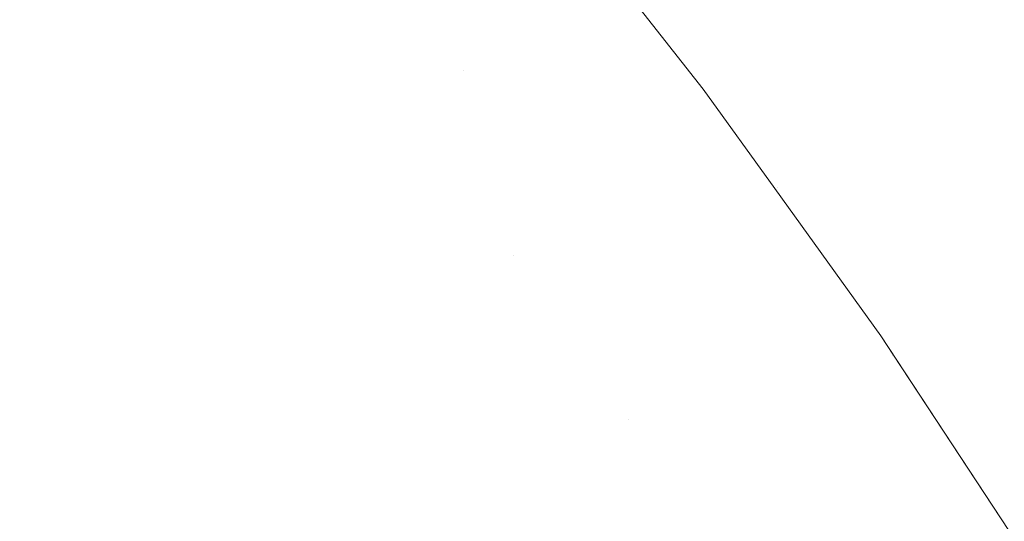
# Model space of a CAD drawing. Header units: centimetres. Extents: x -44.1 to 45.2, y 4.2 to 6.
# Tile 202 of 256: x -14.12507 to -14.1133, y 5.9359 to 5.94189. Entities that reach past the tile are written whole.
import ezdxf

# ---------------------------------------------------------------- set-up
doc = ezdxf.new("R2010")
doc.units = ezdxf.units.CM
doc.header["$LTSCALE"] = 2.54
doc.layers.add('Lucido design-1', color=7, linetype='Continuous')

# ---------------------------------------------------------------- blocks, each defined once
blk = doc.blocks.new('Gruppo-4-1')
at = {"color": 7, "linetype": 'Continuous', "lineweight": 9}
for points, invisible_edges in [([(-14.119272, 5.944076, -2312.82217), (-14.116902, 5.941062, -2312.82217), (-14.116902, 5.941062, -2313.02217), (-14.119138, 5.943906, -2313.02217)], 10), ([(-14.117512, 5.941892, -2312.820464), (-14.116902, 5.941062, -2312.82217), (-14.119272, 5.944076, -2312.82217), (-14.119113, 5.943909, -2312.82045)], 13), ([(-14.119594, 5.943775, -2313.029971), (-14.119429, 5.943823, -2313.028414), (-14.117831, 5.941811, -2313.028414), (-14.117998, 5.941765, -2313.029971)], 15), ([(-14.117702, 5.941846, -2313.026855), (-14.117831, 5.941811, -2313.028414), (-14.119429, 5.943823, -2313.028414), (-14.119301, 5.943861, -2313.026855)], 15), ([(-14.119301, 5.943861, -2313.026855), (-14.119209, 5.943888, -2313.025294), (-14.117609, 5.941872, -2313.025294), (-14.117702, 5.941846, -2313.026855)], 15), ([(-14.117553, 5.941887, -2313.023732), (-14.117609, 5.941872, -2313.025294), (-14.119209, 5.943888, -2313.025294), (-14.119154, 5.943904, -2313.023732)], 15), ([(-14.119154, 5.943904, -2313.023732), (-14.119138, 5.943906, -2313.02217), (-14.116902, 5.941062, -2313.02217), (-14.117553, 5.941887, -2313.023732)], 13), ([(-14.120033, 5.943648, -2313.033075), (-14.119796, 5.943717, -2313.031524), (-14.118202, 5.941709, -2313.031524), (-14.118442, 5.941643, -2313.033075)], 15), ([(-14.117998, 5.941765, -2313.029971), (-14.118202, 5.941709, -2313.031524), (-14.119796, 5.943717, -2313.031524), (-14.119594, 5.943775, -2313.029971)], 15), ([(-14.118442, 5.941643, -2313.033075), (-14.118719, 5.941567, -2313.034621), (-14.120307, 5.943568, -2313.034621), (-14.120033, 5.943648, -2313.033075)], 15), ([(-14.119032, 5.941481, -2313.036163), (-14.119381, 5.941385, -2313.0377), (-14.120962, 5.943377, -2313.0377), (-14.120617, 5.943478, -2313.036163)], 15), ([(-14.120617, 5.943478, -2313.036163), (-14.120307, 5.943568, -2313.034621), (-14.118719, 5.941567, -2313.034621), (-14.119032, 5.941481, -2313.036163)], 15), ([(-14.121343, 5.943266, -2313.039231), (-14.120962, 5.943377, -2313.0377), (-14.119381, 5.941385, -2313.0377), (-14.119766, 5.941279, -2313.039231)], 15), ([(-14.121343, 5.943266, -2313.039231), (-14.119766, 5.941279, -2313.039231), (-14.120187, 5.941164, -2313.040757), (-14.120961, 5.942154, -2313.040757)], 15), ([(-14.121414, 5.942026, -2313.042275), (-14.121902, 5.941888, -2313.043786), (-14.122696, 5.942873, -2313.043786), (-14.12221, 5.943014, -2313.042275)], 15), ([(-14.123215, 5.942722, -2313.04529), (-14.122696, 5.942873, -2313.043786), (-14.121902, 5.941888, -2313.043786), (-14.122425, 5.94174, -2313.04529)], 15), ([(-14.122425, 5.94174, -2313.04529), (-14.122981, 5.941582, -2313.046785), (-14.123769, 5.942561, -2313.046785), (-14.123215, 5.942722, -2313.04529)], 15), ([(-14.124356, 5.94239, -2313.048272), (-14.123769, 5.942561, -2313.046785), (-14.122981, 5.941582, -2313.046785), (-14.123572, 5.941416, -2313.048272)], 15), ([(45.040209, 5.941888, -2312.331336), (45.040209, 5.94235, -2312.331539), (-43.924707, 5.94235, -2312.331539), (-43.924707, 5.941888, -2312.331336)], 10), ([(-14.123572, 5.941416, -2313.048272), (-14.124195, 5.941239, -2313.04975), (-14.124976, 5.942209, -2313.04975), (-14.124356, 5.94239, -2313.048272)], 15), ([(-14.125629, 5.942019, -2313.051217), (-14.124976, 5.942209, -2313.04975), (-14.124195, 5.941239, -2313.04975), (-14.124851, 5.941054, -2313.051217)], 15), ([(-14.121414, 5.942026, -2313.042275), (-14.120961, 5.942154, -2313.040757), (-14.120187, 5.941164, -2313.040757), (-14.120642, 5.941039, -2313.042275)], 15), ([(-14.124851, 5.941054, -2313.051217), (-14.12554, 5.940859, -2313.052675), (-14.126313, 5.94182, -2313.052675), (-14.125629, 5.942019, -2313.051217)], 15), ([(-14.120642, 5.941039, -2313.042275), (-14.121133, 5.940904, -2313.043786), (-14.121902, 5.941888, -2313.043786), (-14.121414, 5.942026, -2313.042275)], 15), ([(-43.924707, 5.941888, -2312.331336), (-43.924707, 5.939875, -2312.33045), (45.040209, 5.939875, -2312.33045), (45.040209, 5.941888, -2312.331336)], 10), ([(-14.122425, 5.94174, -2313.04529), (-14.121902, 5.941888, -2313.043786), (-14.121133, 5.940904, -2313.043786), (-14.121658, 5.94076, -2313.04529)], 15), ([(-14.117998, 5.941765, -2313.029971), (-14.117831, 5.941811, -2313.028414), (-14.116331, 5.939806, -2313.028414), (-14.116499, 5.939763, -2313.029971)], 15), ([(-14.116199, 5.93984, -2313.026855), (-14.116331, 5.939806, -2313.028414), (-14.117831, 5.941811, -2313.028414), (-14.117702, 5.941846, -2313.026855)], 15), ([(-14.117702, 5.941846, -2313.026855), (-14.117609, 5.941872, -2313.025294), (-14.116106, 5.939864, -2313.025294), (-14.116199, 5.93984, -2313.026855)], 15), ([(-14.116049, 5.939879, -2313.023732), (-14.116106, 5.939864, -2313.025294), (-14.117609, 5.941872, -2313.025294), (-14.117553, 5.941887, -2313.023732)], 15), ([(-14.116049, 5.939879, -2313.023732), (-14.117553, 5.941887, -2313.023732), (-14.116902, 5.941062, -2313.02217)], 11), ([(-14.117512, 5.941892, -2312.820464), (-14.117445, 5.941892, -2312.81876), (-14.115942, 5.939884, -2312.818788), (-14.116008, 5.939884, -2312.820479)], 15), ([(-14.116902, 5.941062, -2312.82217), (-14.117512, 5.941892, -2312.820464), (-14.116008, 5.939884, -2312.820479)], 11), ([(-14.115831, 5.939884, -2312.817098), (-14.115942, 5.939884, -2312.818788), (-14.117445, 5.941892, -2312.81876), (-14.117334, 5.941892, -2312.817056)], 15), ([(-14.117334, 5.941892, -2312.817056), (-14.117178, 5.941892, -2312.815354), (-14.115677, 5.939884, -2312.81541), (-14.115831, 5.939884, -2312.817098)], 15), ([(-14.115478, 5.939884, -2312.813725), (-14.115677, 5.939884, -2312.81541), (-14.117178, 5.941892, -2312.815354), (-14.116977, 5.941892, -2312.813655)], 15), ([(-14.116977, 5.941892, -2312.813655), (-14.116733, 5.941892, -2312.811959), (-14.115235, 5.939884, -2312.812043), (-14.115478, 5.939884, -2312.813725)], 15), ([(-14.114949, 5.939884, -2312.810364), (-14.115235, 5.939884, -2312.812043), (-14.116733, 5.941892, -2312.811959), (-14.116444, 5.941892, -2312.810267)], 15), ([(-14.116444, 5.941892, -2312.810267), (-14.116111, 5.941892, -2312.808578), (-14.114619, 5.939884, -2312.80869), (-14.114949, 5.939884, -2312.810364)], 15), ([(-14.114246, 5.939884, -2312.807021), (-14.114619, 5.939884, -2312.80869), (-14.116111, 5.941892, -2312.808578), (-14.115735, 5.941892, -2312.806895)], 15), ([(-14.115735, 5.941892, -2312.806895), (-14.115316, 5.941892, -2312.805218), (-14.11383, 5.939884, -2312.805357), (-14.114246, 5.939884, -2312.807021)], 15), ([(-14.113371, 5.939884, -2312.803699), (-14.11383, 5.939884, -2312.805357), (-14.115316, 5.941892, -2312.805218), (-14.114853, 5.941892, -2312.803546)], 15), ([(-14.114853, 5.941892, -2312.803546), (-14.114348, 5.941892, -2312.801881), (-14.11287, 5.939884, -2312.802048), (-14.113371, 5.939884, -2312.803699)], 15), ([(-14.112327, 5.939884, -2312.800404), (-14.11287, 5.939884, -2312.802048), (-14.114348, 5.941892, -2312.801881), (-14.1138, 5.941892, -2312.800224)], 15), ([(-14.1138, 5.941892, -2312.800224), (-14.113211, 5.941892, -2312.798574), (-14.111742, 5.939884, -2312.798768), (-14.112327, 5.939884, -2312.800404)], 15), ([(-14.121658, 5.94076, -2313.04529), (-14.122218, 5.940606, -2313.046785), (-14.122981, 5.941582, -2313.046785), (-14.122425, 5.94174, -2313.04529)], 15), ([(-14.118442, 5.941643, -2313.033075), (-14.118202, 5.941709, -2313.031524), (-14.116705, 5.939709, -2313.031524), (-14.116947, 5.939647, -2313.033075)], 15), ([(-14.116499, 5.939763, -2313.029971), (-14.116705, 5.939709, -2313.031524), (-14.118202, 5.941709, -2313.031524), (-14.117998, 5.941765, -2313.029971)], 15), ([(-14.123572, 5.941416, -2313.048272), (-14.122981, 5.941582, -2313.046785), (-14.122218, 5.940606, -2313.046785), (-14.122811, 5.940443, -2313.048272)], 15), ([(-14.116947, 5.939647, -2313.033075), (-14.117227, 5.939574, -2313.034621), (-14.118719, 5.941567, -2313.034621), (-14.118442, 5.941643, -2313.033075)], 15), ([(-14.117543, 5.939492, -2313.036163), (-14.117896, 5.939401, -2313.0377), (-14.119381, 5.941385, -2313.0377), (-14.119032, 5.941481, -2313.036163)], 15), ([(-14.119032, 5.941481, -2313.036163), (-14.118719, 5.941567, -2313.034621), (-14.117227, 5.939574, -2313.034621), (-14.117543, 5.939492, -2313.036163)], 15), ([(-14.122811, 5.940443, -2313.048272), (-14.123437, 5.940271, -2313.04975), (-14.124195, 5.941239, -2313.04975), (-14.123572, 5.941416, -2313.048272)], 15), ([(-14.119766, 5.941279, -2313.039231), (-14.119381, 5.941385, -2313.0377), (-14.117896, 5.939401, -2313.0377), (-14.118284, 5.9393, -2313.039231)], 15), ([(-14.124851, 5.941054, -2313.051217), (-14.124195, 5.941239, -2313.04975), (-14.123437, 5.940271, -2313.04975), (-14.124097, 5.94009, -2313.051217)], 15), ([(-14.119436, 5.940176, -2313.040757), (-14.120187, 5.941164, -2313.040757), (-14.119766, 5.941279, -2313.039231)], 11), ([(-14.119766, 5.941279, -2313.039231), (-14.118284, 5.9393, -2313.039231), (-14.118709, 5.93919, -2313.040757), (-14.119436, 5.940176, -2313.040757)], 15), ([(-14.120642, 5.941039, -2313.042275), (-14.120187, 5.941164, -2313.040757), (-14.119436, 5.940176, -2313.040757), (-14.119894, 5.940054, -2313.042275)], 15), ([(-14.124097, 5.94009, -2313.051217), (-14.124789, 5.9399, -2313.052675), (-14.12554, 5.940859, -2313.052675), (-14.124851, 5.941054, -2313.051217)], 15), ([(-14.119894, 5.940054, -2313.042275), (-14.120387, 5.939922, -2313.043786), (-14.121133, 5.940904, -2313.043786), (-14.120642, 5.941039, -2313.042275)], 15), ([(-14.116046, 5.939873, -2313.02217), (-14.116902, 5.941062, -2313.02217), (-14.116902, 5.941062, -2312.82217), (-14.116046, 5.939873, -2312.82217)], 10), ([(-14.116008, 5.939884, -2312.820479), (-14.116046, 5.939873, -2312.82217), (-14.116902, 5.941062, -2312.82217)], 9), ([(-14.116902, 5.941062, -2313.02217), (-14.116046, 5.939873, -2313.02217), (-14.116049, 5.939879, -2313.023732)], 10), ([(-14.121658, 5.94076, -2313.04529), (-14.121133, 5.940904, -2313.043786), (-14.120387, 5.939922, -2313.043786), (-14.120915, 5.939782, -2313.04529)], 15), ([(-14.12626, 5.940656, -2313.054122), (-14.12554, 5.940859, -2313.052675), (-14.124789, 5.9399, -2313.052675), (-14.125513, 5.939701, -2313.054122)], 15), ([(-14.120915, 5.939782, -2313.04529), (-14.121477, 5.939632, -2313.046785), (-14.122218, 5.940606, -2313.046785), (-14.121658, 5.94076, -2313.04529)], 15), ([(-14.122811, 5.940443, -2313.048272), (-14.122218, 5.940606, -2313.046785), (-14.121477, 5.939632, -2313.046785), (-14.122073, 5.939473, -2313.048272)], 15), ([(-14.122073, 5.939473, -2313.048272), (-14.122703, 5.939305, -2313.04975), (-14.123437, 5.940271, -2313.04975), (-14.122811, 5.940443, -2313.048272)], 15), ([(-14.124097, 5.94009, -2313.051217), (-14.123437, 5.940271, -2313.04975), (-14.122703, 5.939305, -2313.04975), (-14.123366, 5.939128, -2313.051217)], 15), ([(-14.119894, 5.940054, -2313.042275), (-14.119436, 5.940176, -2313.040757), (-14.118709, 5.93919, -2313.040757), (-14.119169, 5.939071, -2313.042275)], 15), ([(-14.123366, 5.939128, -2313.051217), (-14.124062, 5.938942, -2313.052675), (-14.124789, 5.9399, -2313.052675), (-14.124097, 5.94009, -2313.051217)], 15), ([(-14.119169, 5.939071, -2313.042275), (-14.119665, 5.938943, -2313.043786), (-14.120387, 5.939922, -2313.043786), (-14.119894, 5.940054, -2313.042275)], 15), ([(-43.924707, 5.939875, -2312.33045), (-43.924707, 5.938357, -2312.329782), (45.040209, 5.938357, -2312.329782), (45.040209, 5.939875, -2312.33045)], 10), ([(-14.125513, 5.939701, -2313.054122), (-14.124789, 5.9399, -2313.052675), (-14.124062, 5.938942, -2313.052675), (-14.124789, 5.938748, -2313.054122)], 15), ([(-14.120915, 5.939782, -2313.04529), (-14.120387, 5.939922, -2313.043786), (-14.119665, 5.938943, -2313.043786), (-14.120195, 5.938806, -2313.04529)], 15), ([(-14.114791, 5.937844, -2313.026855), (-14.114924, 5.937811, -2313.028414), (-14.116331, 5.939806, -2313.028414), (-14.116199, 5.93984, -2313.026855)], 15), ([(-14.116199, 5.93984, -2313.026855), (-14.116106, 5.939864, -2313.025294), (-14.114697, 5.937867, -2313.025294), (-14.114791, 5.937844, -2313.026855)], 15), ([(-14.11464, 5.937881, -2313.023732), (-14.114697, 5.937867, -2313.025294), (-14.116106, 5.939864, -2313.025294), (-14.116049, 5.939879, -2313.023732)], 15), ([(-14.116049, 5.939879, -2313.023732), (-14.116046, 5.939873, -2313.02217), (-14.114776, 5.938111, -2313.02217)], 9), ([(-14.114776, 5.938111, -2313.02217), (-14.11464, 5.937881, -2313.023732), (-14.116049, 5.939879, -2313.023732)], 11), ([(-14.114776, 5.938111, -2312.82217), (-14.116046, 5.939873, -2312.82217), (-14.116008, 5.939884, -2312.820479)], 10), ([(-14.116046, 5.939873, -2312.82217), (-14.114776, 5.938111, -2312.82217), (-14.114776, 5.938111, -2313.02217), (-14.116046, 5.939873, -2313.02217)], 10), ([(-14.116008, 5.939884, -2312.820479), (-14.114599, 5.937885, -2312.820492), (-14.114776, 5.938111, -2312.82217)], 11), ([(-14.116008, 5.939884, -2312.820479), (-14.115942, 5.939884, -2312.818788), (-14.114533, 5.937885, -2312.818814), (-14.114599, 5.937885, -2312.820492)], 15), ([(-14.114423, 5.937885, -2312.817138), (-14.114533, 5.937885, -2312.818814), (-14.115942, 5.939884, -2312.818788), (-14.115831, 5.939884, -2312.817098)], 15), ([(-14.115831, 5.939884, -2312.817098), (-14.115677, 5.939884, -2312.81541), (-14.11427, 5.937885, -2312.815463), (-14.114423, 5.937885, -2312.817138)], 15), ([(-14.114073, 5.937885, -2312.813791), (-14.11427, 5.937885, -2312.815463), (-14.115677, 5.939884, -2312.81541), (-14.115478, 5.939884, -2312.813725)], 15), ([(-14.115478, 5.939884, -2312.813725), (-14.115235, 5.939884, -2312.812043), (-14.113832, 5.937885, -2312.812122), (-14.114073, 5.937885, -2312.813791)], 15), ([(-14.113548, 5.937885, -2312.810456), (-14.113832, 5.937885, -2312.812122), (-14.115235, 5.939884, -2312.812043), (-14.114949, 5.939884, -2312.810364)], 15), ([(-14.114949, 5.939884, -2312.810364), (-14.114619, 5.939884, -2312.80869), (-14.11322, 5.937885, -2312.808795), (-14.113548, 5.937885, -2312.810456)], 15), ([(-14.11285, 5.937885, -2312.807139), (-14.11322, 5.937885, -2312.808795), (-14.114619, 5.939884, -2312.80869), (-14.114246, 5.939884, -2312.807021)], 15), ([(-14.114246, 5.939884, -2312.807021), (-14.11383, 5.939884, -2312.805357), (-14.112437, 5.937885, -2312.805488), (-14.11285, 5.937885, -2312.807139)], 15), ([(-14.111982, 5.937885, -2312.803843), (-14.112437, 5.937885, -2312.805488), (-14.11383, 5.939884, -2312.805357), (-14.113371, 5.939884, -2312.803699)], 15), ([(-14.113371, 5.939884, -2312.803699), (-14.11287, 5.939884, -2312.802048), (-14.111485, 5.937885, -2312.802205), (-14.111982, 5.937885, -2312.803843)], 15), ([(-14.124789, 5.938748, -2313.054122), (-14.125549, 5.938546, -2313.055559), (-14.126269, 5.939493, -2313.055559), (-14.125513, 5.939701, -2313.054122)], 15), ([(-14.120195, 5.938806, -2313.04529), (-14.12076, 5.938659, -2313.046785), (-14.121477, 5.939632, -2313.046785), (-14.120915, 5.939782, -2313.04529)], 15), ([(-14.116947, 5.939647, -2313.033075), (-14.116705, 5.939709, -2313.031524), (-14.115301, 5.937719, -2313.031524), (-14.115546, 5.93766, -2313.033075)], 15), ([(-14.115094, 5.93777, -2313.029971), (-14.115301, 5.937719, -2313.031524), (-14.116705, 5.939709, -2313.031524), (-14.116499, 5.939763, -2313.029971)], 15), ([(-14.116499, 5.939763, -2313.029971), (-14.116331, 5.939806, -2313.028414), (-14.114924, 5.937811, -2313.028414), (-14.115094, 5.93777, -2313.029971)], 15), ([(-14.122073, 5.939473, -2313.048272), (-14.121477, 5.939632, -2313.046785), (-14.12076, 5.938659, -2313.046785), (-14.121359, 5.938504, -2313.048272)], 15), ([(-14.117543, 5.939492, -2313.036163), (-14.117227, 5.939574, -2313.034621), (-14.115828, 5.937591, -2313.034621), (-14.116147, 5.937513, -2313.036163)], 15), ([(-14.115546, 5.93766, -2313.033075), (-14.115828, 5.937591, -2313.034621), (-14.117227, 5.939574, -2313.034621), (-14.116947, 5.939647, -2313.033075)], 15), ([(-14.121359, 5.938504, -2313.048272), (-14.121992, 5.93834, -2313.04975), (-14.122703, 5.939305, -2313.04975), (-14.122073, 5.939473, -2313.048272)], 15), ([(-14.116147, 5.937513, -2313.036163), (-14.116503, 5.937427, -2313.0377), (-14.117896, 5.939401, -2313.0377), (-14.117543, 5.939492, -2313.036163)], 15), ([(-14.118284, 5.9393, -2313.039231), (-14.117896, 5.939401, -2313.0377), (-14.116503, 5.937427, -2313.0377), (-14.116895, 5.937331, -2313.039231)], 15), ([(-14.123366, 5.939128, -2313.051217), (-14.122703, 5.939305, -2313.04975), (-14.121992, 5.93834, -2313.04975), (-14.122658, 5.938168, -2313.051217)], 15), ([(-14.116895, 5.937331, -2313.039231), (-14.117324, 5.937227, -2313.040757), (-14.118709, 5.93919, -2313.040757), (-14.118284, 5.9393, -2313.039231)], 15), ([(-14.122658, 5.938168, -2313.051217), (-14.123357, 5.937987, -2313.052675), (-14.124062, 5.938942, -2313.052675), (-14.123366, 5.939128, -2313.051217)], 15), ([(-14.119169, 5.939071, -2313.042275), (-14.118709, 5.93919, -2313.040757), (-14.117324, 5.937227, -2313.040757), (-14.117788, 5.937113, -2313.042275)], 15), ([(-14.118965, 5.937966, -2313.043786), (-14.119665, 5.938943, -2313.043786), (-14.119169, 5.939071, -2313.042275)], 11), ([(-14.119169, 5.939071, -2313.042275), (-14.117788, 5.937113, -2313.042275), (-14.118288, 5.936992, -2313.043786), (-14.118965, 5.937966, -2313.043786)], 15), ([(-14.124789, 5.938748, -2313.054122), (-14.124062, 5.938942, -2313.052675), (-14.123357, 5.937987, -2313.052675), (-14.124088, 5.937798, -2313.054122)], 15), ([(-14.120195, 5.938806, -2313.04529), (-14.119665, 5.938943, -2313.043786), (-14.118965, 5.937966, -2313.043786), (-14.119498, 5.937832, -2313.04529)], 15), ([(-14.124088, 5.937798, -2313.054122), (-14.124851, 5.9376, -2313.055559), (-14.125549, 5.938546, -2313.055559), (-14.124789, 5.938748, -2313.054122)], 15), ([(-14.119498, 5.937832, -2313.04529), (-14.120066, 5.93769, -2313.046785), (-14.12076, 5.938659, -2313.046785), (-14.120195, 5.938806, -2313.04529)], 15), ([(-14.121359, 5.938504, -2313.048272), (-14.12076, 5.938659, -2313.046785), (-14.120066, 5.93769, -2313.046785), (-14.120667, 5.937538, -2313.048272)], 15), ([(-14.125549, 5.938546, -2313.055559), (-14.124851, 5.9376, -2313.055559), (-14.126471, 5.937181, -2313.058396), (-14.127161, 5.938116, -2313.058396)], 15), ([(-14.120667, 5.937538, -2313.048272), (-14.121303, 5.937379, -2313.04975), (-14.121992, 5.93834, -2313.04975), (-14.121359, 5.938504, -2313.048272)], 15), ([(45.040209, 5.938357, -2312.329782), (-43.924707, 5.938357, -2312.329782), (-43.924707, 5.934291, -2312.328201), (45.040209, 5.934291, -2312.328201)], 5), ([(-14.122658, 5.938168, -2313.051217), (-14.121992, 5.93834, -2313.04975), (-14.121303, 5.937379, -2313.04975), (-14.121972, 5.93721, -2313.051217)], 15), ([(-14.121972, 5.93721, -2313.051217), (-14.122675, 5.937034, -2313.052675), (-14.123357, 5.937987, -2313.052675), (-14.122658, 5.938168, -2313.051217)], 15), ([(-14.114776, 5.938111, -2312.82217), (-14.112873, 5.935221, -2312.82217), (-14.112873, 5.935221, -2313.02217), (-14.114625, 5.937882, -2313.02217)], 10), ([(-14.114625, 5.937882, -2313.02217), (-14.114776, 5.938111, -2313.02217), (-14.114776, 5.938111, -2312.82217)], 10), ([(-14.113281, 5.935898, -2312.820504), (-14.112873, 5.935221, -2312.82217), (-14.114776, 5.938111, -2312.82217), (-14.114599, 5.937885, -2312.820492)], 13), ([(-14.114776, 5.938111, -2313.02217), (-14.114625, 5.937882, -2313.02217), (-14.11464, 5.937881, -2313.023732)], 10), ([(-14.124088, 5.937798, -2313.054122), (-14.123357, 5.937987, -2313.052675), (-14.122675, 5.937034, -2313.052675), (-14.123409, 5.93685, -2313.054122)], 15), ([(-14.119498, 5.937832, -2313.04529), (-14.118965, 5.937966, -2313.043786), (-14.118288, 5.936992, -2313.043786), (-14.118824, 5.936861, -2313.04529)], 15), ([(-14.118824, 5.936861, -2313.04529), (-14.119394, 5.936722, -2313.046785), (-14.120066, 5.93769, -2313.046785), (-14.119498, 5.937832, -2313.04529)], 15), ([(-14.115094, 5.93777, -2313.029971), (-14.114924, 5.937811, -2313.028414), (-14.113608, 5.935828, -2313.028414), (-14.11378, 5.935789, -2313.029971)], 15), ([(-14.113475, 5.935858, -2313.026855), (-14.113608, 5.935828, -2313.028414), (-14.114924, 5.937811, -2313.028414), (-14.114791, 5.937844, -2313.026855)], 15), ([(-14.114791, 5.937844, -2313.026855), (-14.114697, 5.937867, -2313.025294), (-14.113379, 5.93588, -2313.025294), (-14.113475, 5.935858, -2313.026855)], 15), ([(-14.113322, 5.935893, -2313.023732), (-14.113379, 5.93588, -2313.025294), (-14.114697, 5.937867, -2313.025294), (-14.11464, 5.937881, -2313.023732)], 15), ([(-14.11464, 5.937881, -2313.023732), (-14.114625, 5.937882, -2313.02217), (-14.112873, 5.935221, -2313.02217), (-14.113322, 5.935893, -2313.023732)], 13), ([(-14.114599, 5.937885, -2312.820492), (-14.114533, 5.937885, -2312.818814), (-14.113216, 5.935898, -2312.818839), (-14.113281, 5.935898, -2312.820504)], 15), ([(-14.113107, 5.935898, -2312.817174), (-14.113216, 5.935898, -2312.818839), (-14.114533, 5.937885, -2312.818814), (-14.114423, 5.937885, -2312.817138)], 15), ([(-14.114423, 5.937885, -2312.817138), (-14.11427, 5.937885, -2312.815463), (-14.112954, 5.935898, -2312.815512), (-14.113107, 5.935898, -2312.817174)], 15), ([(-14.112759, 5.935898, -2312.813852), (-14.112954, 5.935898, -2312.815512), (-14.11427, 5.937885, -2312.815463), (-14.114073, 5.937885, -2312.813791)], 15), ([(-14.114073, 5.937885, -2312.813791), (-14.113832, 5.937885, -2312.812122), (-14.11252, 5.935898, -2312.812195), (-14.112759, 5.935898, -2312.813852)], 15), ([(-14.112237, 5.935898, -2312.810542), (-14.11252, 5.935898, -2312.812195), (-14.113832, 5.937885, -2312.812122), (-14.113548, 5.937885, -2312.810456)], 15), ([(-14.113548, 5.937885, -2312.810456), (-14.11322, 5.937885, -2312.808795), (-14.111913, 5.935898, -2312.808893), (-14.112237, 5.935898, -2312.810542)], 15), ([(-14.123409, 5.93685, -2313.054122), (-14.124176, 5.936657, -2313.055559), (-14.124851, 5.9376, -2313.055559), (-14.124088, 5.937798, -2313.054122)], 15), ([(-14.120667, 5.937538, -2313.048272), (-14.120066, 5.93769, -2313.046785), (-14.119394, 5.936722, -2313.046785), (-14.119998, 5.936575, -2313.048272)], 15), ([(-14.115546, 5.93766, -2313.033075), (-14.115301, 5.937719, -2313.031524), (-14.113989, 5.935741, -2313.031524), (-14.114236, 5.935684, -2313.033075)], 15), ([(-14.11378, 5.935789, -2313.029971), (-14.113989, 5.935741, -2313.031524), (-14.115301, 5.937719, -2313.031524), (-14.115094, 5.93777, -2313.029971)], 15), ([(-14.125803, 5.936248, -2313.058396), (-14.126471, 5.937181, -2313.058396), (-14.124851, 5.9376, -2313.055559), (-14.124176, 5.936657, -2313.055559)], 15), ([(-14.116147, 5.937513, -2313.036163), (-14.115828, 5.937591, -2313.034621), (-14.11452, 5.935619, -2313.034621), (-14.114842, 5.935545, -2313.036163)], 15), ([(-14.114236, 5.935684, -2313.033075), (-14.11452, 5.935619, -2313.034621), (-14.115828, 5.937591, -2313.034621), (-14.115546, 5.93766, -2313.033075)], 15), ([(-14.119998, 5.936575, -2313.048272), (-14.120637, 5.936419, -2313.04975), (-14.121303, 5.937379, -2313.04975), (-14.120667, 5.937538, -2313.048272)], 15), ([(-14.114842, 5.935545, -2313.036163), (-14.115201, 5.935463, -2313.0377), (-14.116503, 5.937427, -2313.0377), (-14.116147, 5.937513, -2313.036163)], 15), ([(-14.121972, 5.93721, -2313.051217), (-14.121303, 5.937379, -2313.04975), (-14.120637, 5.936419, -2313.04975), (-14.121309, 5.936255, -2313.051217)], 15), ([(-14.116895, 5.937331, -2313.039231), (-14.116503, 5.937427, -2313.0377), (-14.115201, 5.935463, -2313.0377), (-14.115597, 5.935373, -2313.039231)], 15), ([(-14.117788, 5.937113, -2313.042275), (-14.117324, 5.937227, -2313.040757), (-14.116029, 5.935274, -2313.040757), (-14.116497, 5.935166, -2313.042275)], 15), ([(-14.115597, 5.935373, -2313.039231), (-14.116029, 5.935274, -2313.040757), (-14.117324, 5.937227, -2313.040757), (-14.116895, 5.937331, -2313.039231)], 15), ([(-14.121309, 5.936255, -2313.051217), (-14.122014, 5.936084, -2313.052675), (-14.122675, 5.937034, -2313.052675), (-14.121972, 5.93721, -2313.051217)], 15), ([(-14.117634, 5.93602, -2313.043786), (-14.118288, 5.936992, -2313.043786), (-14.117788, 5.937113, -2313.042275)], 11), ([(-14.117788, 5.937113, -2313.042275), (-14.116497, 5.935166, -2313.042275), (-14.117001, 5.935051, -2313.043786), (-14.117634, 5.93602, -2313.043786)], 15), ([(-14.123409, 5.93685, -2313.054122), (-14.122675, 5.937034, -2313.052675), (-14.122014, 5.936084, -2313.052675), (-14.122752, 5.935904, -2313.054122)], 15), ([(-14.118824, 5.936861, -2313.04529), (-14.118288, 5.936992, -2313.043786), (-14.117634, 5.93602, -2313.043786), (-14.118171, 5.935893, -2313.04529)], 15), ([(-14.122752, 5.935904, -2313.054122), (-14.123522, 5.935716, -2313.055559), (-14.124176, 5.936657, -2313.055559), (-14.123409, 5.93685, -2313.054122)], 15), ([(-14.118171, 5.935893, -2313.04529), (-14.118744, 5.935758, -2313.046785), (-14.119394, 5.936722, -2313.046785), (-14.118824, 5.936861, -2313.04529)], 15), ([(-14.124176, 5.936657, -2313.055559), (-14.123522, 5.935716, -2313.055559), (-14.125157, 5.935318, -2313.058396), (-14.125803, 5.936248, -2313.058396)], 15), ([(-14.119998, 5.936575, -2313.048272), (-14.119394, 5.936722, -2313.046785), (-14.118744, 5.935758, -2313.046785), (-14.119351, 5.935614, -2313.048272)], 15), ([(-14.119351, 5.935614, -2313.048272), (-14.119993, 5.935463, -2313.04975), (-14.120637, 5.936419, -2313.04975), (-14.119998, 5.936575, -2313.048272)], 15), ([(-14.121309, 5.936255, -2313.051217), (-14.120637, 5.936419, -2313.04975), (-14.119993, 5.935463, -2313.04975), (-14.120668, 5.935303, -2313.051217)], 15), ([(-14.120668, 5.935303, -2313.051217), (-14.121376, 5.935136, -2313.052675), (-14.122014, 5.936084, -2313.052675), (-14.121309, 5.936255, -2313.051217)], 15), ([(-14.122752, 5.935904, -2313.054122), (-14.122014, 5.936084, -2313.052675), (-14.121376, 5.935136, -2313.052675), (-14.122117, 5.934961, -2313.054122)], 15), ([(-14.118171, 5.935893, -2313.04529), (-14.117634, 5.93602, -2313.043786), (-14.117001, 5.935051, -2313.043786), (-14.117541, 5.934927, -2313.04529)], 15), ([(-14.122117, 5.934961, -2313.054122), (-14.122891, 5.934778, -2313.055559), (-14.123522, 5.935716, -2313.055559), (-14.122752, 5.935904, -2313.054122)], 15)]:
    blk.add_3dface(points, dxfattribs=dict(at, invisible_edges=invisible_edges))
blk = doc.blocks.new('Gruppo-5-1')
at = {"color": 7}
blk.add_blockref('Gruppo-4-1', (0, 0), dxfattribs=at)

msp = doc.modelspace()

# ---------------------------------------------------------------- block references
at = {"layer": 'Lucido design-1', "color": 7}
msp.add_blockref('Gruppo-5-1', (0, 0), dxfattribs=at)

doc.saveas('drawing.dxf')
